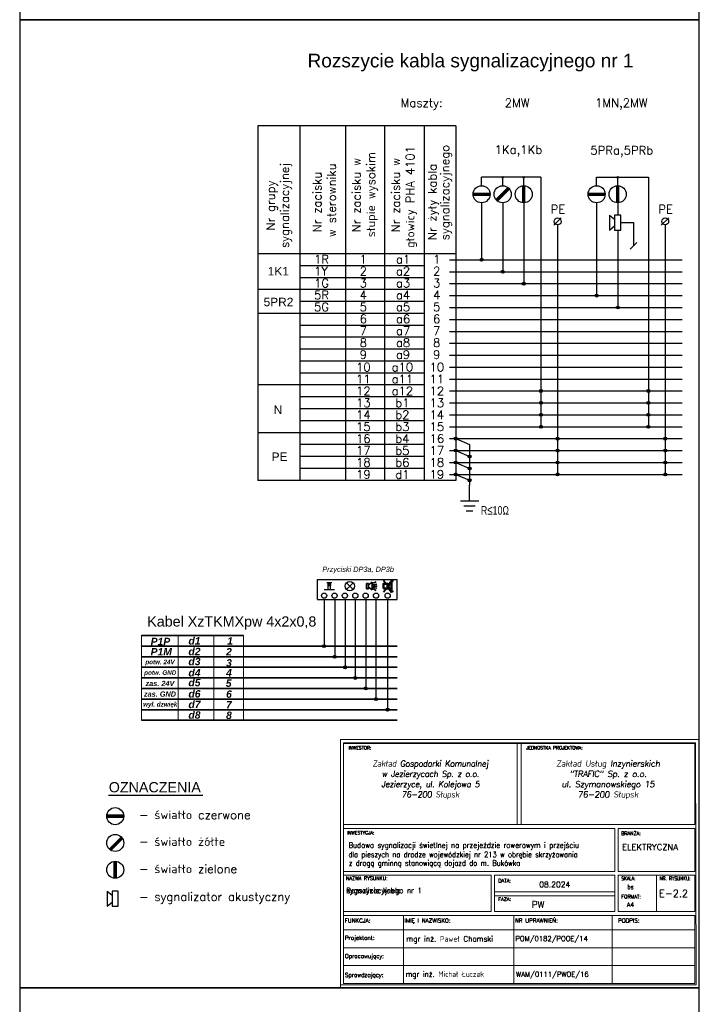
# Model space of a CAD drawing. Header units: millimetres. Extents: x 2342 to 2542, y 174 to 1311.
# Tile 2 of 3: x 2342 to 2542, y 737 to 1026. Entities that reach past the tile are written whole.
import ezdxf
from ezdxf.enums import TextEntityAlignment as Align

# ---------------------------------------------------------------- set-up
doc = ezdxf.new("R2010")
doc.units = ezdxf.units.MM
for name, color, linetype, lineweight in [('1E-Ramka', 7, 'Continuous', 30), ('_E_opisy', 7, 'Continuous', 9), ('_E_Tab', 7, 'Continuous', 9)]:
    doc.layers.add(name, color=color, linetype=linetype, lineweight=lineweight)
for name, color, linetype in [('Legenda', 7, 'Continuous'), ('Napisy', 7, 'Continuous'), ('Neutreal', 5, 'Continuous'), ('Nr sygnal', 7, 'Continuous'), ('OPIS', 6, 'Continuous'), ('PE', 61, 'Continuous'), ('ROZSZYCIA', 7, 'Continuous'), ('SYGNZUD', 7, 'Continuous'), ('urz_dodatkowe', 30, 'Continuous'), ('św_czerwone', 1, 'Continuous'), ('św_zielone', 3, 'Continuous'), ('św_żółte', 2, 'Continuous')]:
    doc.layers.add(name, color=color, linetype=linetype)
doc.styles.add('ARIAL', font='arial.ttf', dxfattribs={"width": 0.75, "height": 1.2})
doc.styles.add('BPE', font='simplex.shx')
doc.styles.add('romans', font='romans.shx', dxfattribs={"height": 2.5})
doc.styles.add('styl2', font='ariali.ttf')

# ---------------------------------------------------------------- blocks, each defined once
blk = doc.blocks.new('kropa_duża')
h = blk.add_hatch(color=256)
edge = h.paths.add_edge_path()
edge.add_arc((0, 0), 0.437, 0, 360)
blk.add_circle((0, 0), 0.437)
blk = doc.blocks.new('kropa')
at = {"layer": 'Neutreal'}
blk.add_hatch(color=256, dxfattribs=at).paths.add_polyline_path([(0.21, 0, 1), (-0.21, 0, 1)])
blk.add_circle((0, 0), 0.214, dxfattribs=at)
blk = doc.blocks.new('Tabelka BPE PRJ')
for p, q in [((200.73, 106.32), (200.73, 106.69)), ((341.04, 47.32), (341.04, 31))]:
    blk.add_line(p, q)
at = {"layer": '_E_Tab', "linetype": 'ByBlock'}
for p, q in [((199.31, 108.12), (199.31, 61.09)), ((278.58, 106.32), (278.58, 69.99)), ((280.38, 106.32), (280.38, 69.99)), ((200.73, 97.36), (200.73, 6.98)), ((199.31, 61.09), (199.31, -3.25)), ((268.38, 39.85), (322.41, 39.85)), ((268.38, 38.05), (322.41, 38.05)), ((200.73, 29.29), (358.22, 29.29)), ((227.55, 29.29), (227.55, -1.29)), ((277.08, 29.29), (277.08, -1.29)), ((321.18, 29.29), (321.18, -1.29)), ((200.73, 22.77), (358.22, 22.77)), ((200.73, 22.77), (358.22, 22.77)), ((200.73, 14.75), (358.22, 14.75)), ((200.73, 6.73), (358.22, 6.73)), ((200.73, 6.73), (358.22, 6.73)), ((200.73, -1.29), (358.22, -1.29)), ((200.73, -1.29), (358.22, -1.29)), ((200.73, -1.29), (358.22, -1.29)), ((200.73, -1.29), (358.22, -1.29))]:
    blk.add_line(p, q, dxfattribs=at)
for points in [[(360.22, -3.25), (360.22, -3.25), (360.22, 108.12), (199.31, 108.12)], [(199.31, -1.82), (358.8, -1.82), (358.58, 106.69), (200.73, 106.69)], [(199.31, -3.25), (360.22, -3.25)]]:
    blk.add_lwpolyline(points, dxfattribs=at)
for points in [[(200.73, 69.99), (358.22, 69.99), (358.22, 106.32), (200.73, 106.32)], [(200.73, 68.27), (200.73, 49.03), (322.41, 49.03), (322.41, 68.27)], [(322.41, 68.27), (322.41, 68.27), (322.41, 49.03), (322.41, 49.03)], [(358.22, 68.27), (323.86, 68.27), (323.86, 49.03), (358.22, 49.03)], [(266.93, 47.32), (200.73, 47.32), (200.73, 31), (266.93, 31)], [(322.41, 47.32), (268.38, 47.32), (268.38, 31), (322.41, 31)], [(358.22, 47.32), (323.86, 47.32), (323.86, 31), (358.22, 31)], [(200.73, 29.29), (358.22, 29.29), (358.22, -1.29), (200.73, -1.29)]]:
    blk.add_lwpolyline(points, close=True, dxfattribs=at)
at = {"layer": '_E_Tab', "linetype": 'ByBlock', "style": 'BPE'}
for s, height, p in [('INWESTOR:', 1.475, (202.93, 105.19)), ('JEDNOSTKA PROJEKTOWA:', 1.4746, (282.58, 105.19)), ('INWESTYCJA:', 1.4746, (202.38, 67.08)), ('BRANŻA:', 1.589, (325.16, 66.84)), ('NAZWA RYSUNKU:', 1.5886, (201.79, 46.73)), ('DATA:', 1.589, (270.09, 45.61)), ('FAZA:', 1.589, (270.09, 37.33)), ('FORMAT:', 1.589, (325.26, 38.5)), ('FUNKCJA:', 1.823, (201.2, 27.83)), ('IMIĘ I NAZWISKO:', 1.8228, (228.05, 27.86)), ('NR UPRAWNIEŃ:', 1.8228, (277.58, 27.86)), ('PODPIS:', 1.823, (323.81, 27.86)), ('Projektant:', 1.8228, (201.32, 20.13)), ('Opracowujący:', 1.8228, (201.32, 11.94)), ('Sprawdzający:', 1.8228, (201.32, 3.44))]:
    blk.add_text(s, height=height, dxfattribs=at).set_placement(p, align=Align.TOP_LEFT)
at = {"layer": '_E_Tab', "style": 'BPE'}
blk.add_text('ELEKTRYCZNA', height=2.772, dxfattribs=at).set_placement((325.55, 61.29), align=Align.TOP_LEFT)
at = {"layer": '_E_Tab', "linetype": 'ByBlock', "style": 'BPE', "width": 0.9}
for s, height, p in [('SKALA:', 1.589, (325.25, 46.65)), ('NR. RYSUNKU:', 1.5886, (342.43, 46.65))]:
    blk.add_text(s, height=height, dxfattribs=at).set_placement(p, align=Align.TOP_LEFT)
at = {"layer": '_E_Tab', "char_height": 2.772, "width": 77.8457, "attachment_point": 1, "style": 'BPE'}
for s, insert in [('\\pxqc;{\\Q7;\\T0.95;\\W0.95;\\A1;Zakład Gospodarki Komunalnej \\Pw Jezierzycach Sp. z o.o.\\PJezierzyce, ul. Kolejowa 5\\P76-200 Słupsk}', (200.73, 98.78)), ('\\pxqc;{\\Q7;\\T0.95;Zakład Usług Inzynierskich \\P"TRAFIC" Sp. z o.o.\\Pul. Szymanowskiego 15\\P76-200 Słupsk}', (280.38, 98.78))]:
    blk.add_mtext(s, dxfattribs=dict(at, insert=insert))
at = {"layer": '_E_Tab', "style": 'BPE', "flags": 12}
for tag, height, p in [('INWESTYCJA1', 2.5, (202.93, 60.77)), ('INWESTYCJA2', 2.5, (202.93, 56.58)), ('DATA', 2.5, (288.45, 43.14)), ('SKALA', 2, (327.96, 42.04)), ('STADIUM', 3, (285, 34.12)), ('FORMAT', 2, (327.74, 34.05)), ('PROJEKTANT', 2.5, (228.88, 18.73)), ('NR_UPRAWNIEŃ1', 2.25, (278.05, 18.87)), ('PROJEKTANT1', 2.5, (228.94, 11.09)), ('NR_UPRAWNIEŃ3', 2.25, (278.03, 10.88)), ('SPRAWDZAJĄCY', 2.5, (228.59, 2.92)), ('NR_UPRAWNIEŃ2', 2.25, (278.03, 2.86))]:
    blk.add_attdef(tag, text='', height=height, dxfattribs=at).set_placement(p, align=Align.MIDDLE_LEFT)
blk.add_attdef('TYTUL_RYSUNKU_001', text='', height=2.5, dxfattribs=at).set_placement((201.91, 42.12), align=Align.TOP_LEFT)
at = {"layer": '_E_Tab', "style": 'BPE', "width": 0.8, "flags": 12}
blk.add_attdef('NR_RYS', text='', height=3.2, dxfattribs=at).set_placement((342.14, 39.11), align=Align.MIDDLE_LEFT)

msp = doc.modelspace()

# ---------------------------------------------------------------- linework, layer by layer
for p, q in [((2431.66, 856.27), (2431.66, 842.53)), ((2434.79, 856.27), (2434.79, 839.42)), ((2437.79, 856.27), (2437.79, 836.32)), ((2440.8, 856.27), (2440.8, 833.17)), ((2443.86, 856.27), (2443.86, 842.53)), ((2443.86, 856.27), (2443.86, 842.87)), ((2443.86, 856.27), (2443.86, 830.11)), ((2446.86, 856.27), (2446.86, 827)), ((2450.29, 856.27), (2450.29, 823.89))]:
    msp.add_line(p, q)
at = {"color": 7, "linetype": 'Continuous', "lineweight": 35}
for points in [[(2378.06, 845.64), (2407.96, 845.64)], [(2378.06, 842.53), (2453.09, 842.51)], [(2378.06, 839.42), (2453.09, 839.42)], [(2378.06, 836.32), (2453.09, 836.32)], [(2378.06, 833.21), (2453.09, 833.21)], [(2378.06, 830.11), (2453.09, 830.11)], [(2378.06, 827), (2453.09, 827)], [(2378.06, 823.89), (2453.09, 823.89)], [(2378.06, 820.79), (2453.09, 820.79)]]:
    msp.add_lwpolyline(points, dxfattribs=at)
at = {"layer": '1E-Ramka'}
for points in [[(2541.73, 1310.65), (2342.35, 1310.65), (2342.35, 1026.44), (2541.73, 1026.44)], [(2541.73, 1026.44), (2342.35, 1026.44), (2342.35, 742.22), (2541.73, 742.22)], [(2541.73, 742.22), (2342.35, 742.22), (2342.35, 458.01), (2541.73, 458.01)]]:
    msp.add_lwpolyline(points, close=True, dxfattribs=at)
at = {"layer": 'Legenda', "color": 7, "linetype": 'Continuous', "lineweight": 15}
for p, q in [((2378.06, 820.79), (2378.06, 845.64)), ((2407.96, 845.64), (2407.96, 820.79))]:
    msp.add_line(p, q, dxfattribs=at)
at = {"layer": 'Legenda', "color": 7, "linetype": 'Continuous', "lineweight": 50, "elevation": 0.27}
msp.add_lwpolyline([(2450.28, 859.88), (2451.44, 858.43), (2451.44, 861.63), (2450.31, 860.45)], dxfattribs=at)
msp.add_lwpolyline([(2449.05, 859.45), (2450.29, 859.45), (2450.29, 860.86), (2449.05, 860.86)], close=True, dxfattribs=at)
at = {"layer": 'Legenda', "color": 7, "linetype": 'Continuous', "lineweight": 15}
for points in [[(2388.87, 845.64), (2388.87, 820.79)], [(2399.3, 845.64), (2399.3, 820.79)]]:
    msp.add_lwpolyline(points, dxfattribs=at)
at = {"layer": 'Neutreal'}
for p, q in [((2495.26, 980.17), (2477.87, 980.17)), ((2477.87, 977.68), (2477.87, 980.17)), ((2484.04, 977.68), (2484.04, 980.17)), ((2490.21, 977.68), (2490.21, 980.17)), ((2495.26, 980.17), (2495.26, 906.95)), ((2511.61, 980.17), (2526.82, 980.17)), ((2511.61, 977.68), (2511.61, 980.17)), ((2517.78, 977.68), (2517.78, 980.17)), ((2526.82, 980.17), (2526.82, 906.95)), ((2468.48, 917.45), (2536.73, 917.45)), ((2468.48, 913.95), (2536.73, 913.95)), ((2468.48, 910.45), (2536.73, 910.45)), ((2468.48, 906.95), (2536.73, 906.95))]:
    msp.add_line(p, q, dxfattribs=at)
at = {"layer": 'Nr sygnal', "color": 7, "linetype": 'Continuous', "lineweight": 35}
for p, q in [((2449.05, 861.82, 0.27), (2451.95, 858.43, 0.27)), ((2451.95, 861.82, 0.27), (2449.05, 858.43, 0.27))]:
    msp.add_line(p, q, dxfattribs=at)
for points in [[(2446.06, 861), (2446.96, 861.41)], [(2444.1, 860.92), (2444.1, 859.39)], [(2444.65, 860.49), (2445.76, 861.28)], [(2444.65, 859.83), (2445.76, 859.03)], [(2445.76, 861.28), (2445.76, 859.03)], [(2446.06, 859.32), (2446.96, 858.91)], [(2446.07, 860.53), (2447.15, 860.76)], [(2446.07, 860.16), (2447.19, 860.16)], [(2446.07, 859.78), (2447.15, 859.55)]]:
    msp.add_lwpolyline(points, dxfattribs=at)
msp.add_lwpolyline([(2444.1, 860.92), (2444.65, 860.92), (2444.65, 859.39), (2444.1, 859.39)], close=True, dxfattribs=at)
at = {"layer": 'OPIS'}
for p, q in [((2412.19, 995.25), (2412.19, 891.2)), ((2470.29, 995.25), (2412.19, 995.25)), ((2424.55, 995.25), (2424.55, 891.2)), ((2437.95, 995.25), (2437.95, 891.2)), ((2449.48, 891.2), (2449.48, 995.25)), ((2461.01, 995.25), (2461.01, 891.2)), ((2470.29, 995.25), (2470.29, 891.2)), ((2470.29, 957.7), (2412.19, 957.7)), ((2461.01, 954.2), (2424.55, 954.2)), ((2461.01, 950.7), (2424.55, 950.7)), ((2461.01, 947.2), (2412.19, 947.2)), ((2461.01, 943.7), (2424.55, 943.7)), ((2461.01, 940.2), (2412.19, 940.2)), ((2461.01, 936.7), (2424.55, 936.7)), ((2461.01, 933.2), (2424.55, 933.2)), ((2461.01, 929.7), (2424.55, 929.7)), ((2461.01, 926.2), (2424.55, 926.2)), ((2461.01, 922.7), (2424.55, 922.7)), ((2461.01, 919.2), (2412.19, 919.2)), ((2461.01, 915.7), (2424.55, 915.7)), ((2461.01, 912.2), (2424.55, 912.2)), ((2461.01, 908.7), (2424.55, 908.7)), ((2461.01, 908.7), (2424.55, 908.7)), ((2461.01, 905.2), (2412.19, 905.2)), ((2461.01, 901.7), (2424.55, 901.7)), ((2461.01, 898.2), (2424.55, 898.2)), ((2461.01, 894.7), (2424.55, 894.7)), ((2470.29, 891.2), (2412.19, 891.2)), ((2396.06, 798.71), (2368.38, 798.71))]:
    msp.add_line(p, q, dxfattribs=at)
at = {"layer": 'PE'}
for p, q in [((2499.01, 966.08), (2501.25, 968.31)), ((2530.57, 966.08), (2532.81, 968.31)), ((2500.17, 966.23), (2500.17, 892.95)), ((2531.73, 966.23), (2531.73, 892.95)), ((2468.48, 903.45), (2536.73, 903.45)), ((2470.29, 903.45), (2474.32, 901.72)), ((2468.48, 899.95), (2536.73, 899.95)), ((2470.29, 899.95), (2474.32, 898.22)), ((2474.32, 901.72), (2474.32, 889.76)), ((2468.48, 896.45), (2536.73, 896.45)), ((2470.29, 896.45), (2474.32, 894.72)), ((2468.48, 892.95), (2536.73, 892.95)), ((2470.29, 892.95), (2474.32, 891.22)), ((2474.32, 885.18), (2474.32, 889.76)), ((2471.62, 885.18), (2477.02, 885.18)), ((2472.65, 883.73), (2476, 883.73)), ((2473.32, 882.28), (2475.33, 882.28))]:
    msp.add_line(p, q, dxfattribs=at)
for centre in [(2500.17, 967.23), (2531.73, 967.23)]:
    msp.add_circle(centre, 1, dxfattribs=at)
at = {"layer": 'SYGNZUD', "color": 7, "lineweight": 30, "ltscale": 0.1}
for p, q in [((2429.76, 856.27), (2429.76, 862.1)), ((2429.76, 862.1), (2453.09, 862.1)), ((2453.09, 856.27, 0.27), (2453.09, 862.1)), ((2431.66, 859.13), (2434.71, 859.13)), ((2432.46, 861.25), (2433.93, 861.25)), ((2433.19, 860.95), (2432.73, 860.34)), ((2432.73, 860.34), (2433.64, 860.34)), ((2432.8, 860.34), (2432.8, 861.25)), ((2432.8, 859.13), (2432.8, 860.34)), ((2433.19, 860.95), (2433.64, 860.34)), ((2433.57, 860.34), (2433.57, 861.25)), ((2433.57, 859.13), (2433.57, 860.34)), ((2440.13, 861.11), (2438.21, 859.2)), ((2438.21, 861.11), (2440.13, 859.2)), ((2429.76, 856.27), (2453.09, 856.27))]:
    msp.add_line(p, q, dxfattribs=at)
for centre, radius in [((2439.17, 860.16), 1.36), ((2431.66, 857.37), 0.761), ((2434.71, 857.37), 0.761), ((2437.75, 857.37), 0.761), ((2440.8, 857.37), 0.761), ((2443.84, 857.37), 0.761), ((2446.89, 857.37), 0.761), ((2450.29, 857.37), 0.761)]:
    msp.add_circle(centre, radius, dxfattribs=at)
at = {"layer": 'urz_dodatkowe'}
for p, q in [((2515.39, 969.08), (2515.39, 964.68)), ((2515.39, 969.08), (2516.86, 967.87)), ((2515.39, 964.68), (2516.86, 965.89)), ((2367.97, 770.6), (2367.97, 766.2)), ((2367.97, 770.6), (2369.44, 769.39)), ((2367.97, 766.2), (2369.44, 767.41))]:
    msp.add_line(p, q, dxfattribs=at)
for points in [[(2516.86, 964.68), (2518.7, 964.68), (2518.7, 969.08), (2516.86, 969.08)], [(2369.44, 766.2), (2371.28, 766.2), (2371.28, 770.6), (2369.44, 770.6)]]:
    msp.add_lwpolyline(points, close=True, dxfattribs=at)
at = {"layer": 'św_czerwone'}
for p, q in [((2477.87, 972.68), (2477.87, 955.95)), ((2511.61, 972.68), (2511.61, 945.45)), ((2468.48, 955.95), (2536.73, 955.95)), ((2468.48, 945.45), (2536.73, 945.45))]:
    msp.add_line(p, q, dxfattribs=at)
at = {"layer": 'św_czerwone', "const_width": 1}
for points in [[(2475.37, 975.18), (2480.37, 975.18)], [(2509.11, 975.18), (2514.11, 975.18)], [(2367.86, 792.63), (2372.86, 792.63)]]:
    msp.add_lwpolyline(points, dxfattribs=at)
at = {"layer": 'św_czerwone'}
for centre in [(2477.87, 975.18), (2511.61, 975.18), (2370.36, 792.63)]:
    msp.add_circle(centre, 2.5, dxfattribs=at)
at = {"layer": 'św_zielone'}
for p, q in [((2490.21, 972.68), (2490.21, 948.95)), ((2517.78, 972.68), (2517.78, 969.08)), ((2517.78, 964.68), (2517.78, 941.95)), ((2523.4, 961.04), (2521.49, 959.03)), ((2468.48, 948.95), (2536.73, 948.95)), ((2468.48, 941.95), (2536.73, 941.95))]:
    msp.add_line(p, q, dxfattribs=at)
at = {"layer": 'św_zielone', "color": 7}
for p, q in [((2468.48, 938.45), (2536.73, 938.45)), ((2468.48, 934.95), (2536.73, 934.95)), ((2468.48, 931.45), (2536.73, 931.45)), ((2468.48, 927.95), (2536.73, 927.95)), ((2468.48, 924.45), (2536.73, 924.45)), ((2468.48, 920.95), (2536.73, 920.95))]:
    msp.add_line(p, q, dxfattribs=at)
at = {"layer": 'św_zielone', "const_width": 1}
for points in [[(2490.21, 977.68), (2490.21, 972.68)], [(2517.78, 977.68), (2517.78, 972.68)], [(2370.36, 779.4), (2370.36, 774.4)]]:
    msp.add_lwpolyline(points, dxfattribs=at)
at = {"layer": 'św_zielone'}
msp.add_lwpolyline([(2518.7, 966.88), (2522.44, 966.88), (2522.44, 960.03)], dxfattribs=at)
for centre in [(2490.21, 975.18), (2517.78, 975.18), (2370.36, 776.9)]:
    msp.add_circle(centre, 2.5, dxfattribs=at)
at = {"layer": 'św_żółte'}
for p, q in [((2484.04, 972.68), (2484.04, 952.45)), ((2468.48, 952.45), (2536.73, 952.45))]:
    msp.add_line(p, q, dxfattribs=at)
at = {"layer": 'św_żółte', "const_width": 1}
for points in [[(2482.27, 973.41), (2485.81, 976.95)], [(2368.84, 782.75), (2372.38, 786.28)]]:
    msp.add_lwpolyline(points, dxfattribs=at)
at = {"layer": 'św_żółte'}
for centre in [(2484.04, 975.18), (2370.36, 784.76)]:
    msp.add_circle(centre, 2.5, dxfattribs=at)

# ---------------------------------------------------------------- block references
for p in [(2477.87, 955.95), (2484.04, 952.45), (2490.21, 948.95), (2511.61, 945.45), (2517.78, 941.95), (2495.26, 917.45), (2526.82, 917.45), (2495.26, 913.95), (2526.82, 913.95), (2495.26, 910.45), (2526.82, 910.45), (2495.26, 906.95), (2526.82, 906.95), (2470.29, 903.45), (2500.17, 903.45), (2531.73, 903.45), (2470.29, 899.95), (2500.17, 899.95), (2531.73, 899.95), (2470.29, 896.45), (2474.32, 898.22), (2500.17, 896.45), (2531.73, 896.45), (2470.29, 892.95), (2474.32, 894.72), (2500.17, 892.95), (2531.73, 892.95), (2474.32, 891.22), (2431.66, 842.53), (2434.79, 839.42), (2437.79, 836.32), (2440.8, 833.21), (2443.86, 830.11), (2446.86, 827), (2450.29, 823.89)]:
    msp.add_blockref('kropa_duża', p)
at = {"layer": '_E_opisy', "color": 7}
ref = msp.add_blockref('Tabelka BPE PRJ', (2306.04, 744.35), dxfattribs=dict(at, xscale=0.6542979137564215, yscale=0.6542979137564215, zscale=0.6542979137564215))
ref.add_attrib('SKALA', 'bs', dxfattribs={"layer": '_E_Tab', "height": 1.36, "style": 'BPE', "width": 0.79}).set_placement((2520.62, 771.86), align=Align.MIDDLE_LEFT)
ref.add_attrib('TYTUL_RYSUNKU_001', 'Rozszycie kabla', dxfattribs={"layer": '_E_Tab', "height": 1.5, "style": 'BPE'}).set_placement((2438.15, 771.56), align=Align.TOP_LEFT)
ref.add_attrib('FORMAT', 'A4', dxfattribs={"layer": '_E_Tab', "height": 1.309, "style": 'BPE'}).set_placement((2520.48, 766.63), align=Align.MIDDLE_LEFT)
ref.add_attrib('NR_RYS', 'E-2.2', dxfattribs={"layer": '_E_Tab', "height": 2.094, "style": 'BPE'}).set_placement((2529.9, 769.94), align=Align.MIDDLE_LEFT)
ref.add_attrib('INWESTYCJA2', 'dla pieszych na drodze wojewódzkiej nr 213 w obrębie skrzyżowania', dxfattribs={"layer": '_E_Tab', "height": 1.6357, "style": 'BPE', "width": 0.83}).set_placement((2438.81, 781.37), align=Align.MIDDLE_LEFT)
ref.add_attrib('INWESTYCJA1', 'Budowa sygnalizacji świetlnej na przejeździe rowerowym i przejściu', dxfattribs={"layer": '_E_Tab', "height": 1.6357, "style": 'BPE', "width": 0.9}).set_placement((2438.81, 784.11), align=Align.MIDDLE_LEFT)
ref.add_attrib('DATA', '08.2024', dxfattribs={"layer": '_E_Tab', "height": 1.636, "style": 'BPE'}).set_placement((2494.77, 772.57), align=Align.MIDDLE_LEFT)
ref.add_attrib('STADIUM', 'PW', dxfattribs={"layer": '_E_Tab', "height": 1.963, "style": 'BPE'}).set_placement((2492.51, 766.67), align=Align.MIDDLE_LEFT)
ref.add_attrib('SPRAWDZAJĄCY', 'mgr inż. Michał Łuczak', dxfattribs={"layer": '_E_Tab', "height": 1.6357, "style": 'BPE', "width": 0.92}).set_placement((2455.6, 746.26), align=Align.MIDDLE_LEFT)
ref.add_attrib('PROJEKTANT', 'mgr inż. Paweł Chamski', dxfattribs={"layer": '_E_Tab', "height": 1.6357, "style": 'BPE', "width": 0.95}).set_placement((2455.79, 756.61), align=Align.MIDDLE_LEFT)
ref.add_attrib('NR_UPRAWNIEŃ1', 'POM/0182/POOE/14', dxfattribs={"layer": '_E_Tab', "height": 1.4722, "style": 'BPE'}).set_placement((2487.77, 756.7), align=Align.MIDDLE_LEFT)
ref.add_attrib('NR_UPRAWNIEŃ2', 'WAM/0111/PWOE/16', dxfattribs={"layer": '_E_Tab', "height": 1.4722, "style": 'BPE'}).set_placement((2487.95, 746.22), align=Align.MIDDLE_LEFT)
ref.add_attrib('INWESTYCJA3', 'z drogą gminną stanowiącą dojazd do m. Bukówka', dxfattribs={"layer": '_E_Tab', "height": 1.6357, "style": 'BPE', "width": 0.83}).set_placement((2438.92, 778.88), align=Align.MIDDLE_LEFT)
ref.add_attrib('TYTUL_RYSUNKU_002', 'sygnalizacyjnego nr 1', dxfattribs={"layer": '_E_Tab', "height": 1.5, "style": 'BPE'}).set_placement((2438.15, 771.56), align=Align.TOP_LEFT)
at = {"layer": 'Neutreal'}
msp.add_blockref('kropa', (2517.78, 980.17), dxfattribs=at)
at = {"layer": 'św_zielone'}
for p in [(2484.04, 980.17), (2490.21, 980.17)]:
    msp.add_blockref('kropa', p, dxfattribs=at)

# ---------------------------------------------------------------- texts
at = {"layer": 'Napisy', "color": 7, "linetype": 'Continuous', "lineweight": 50, "attachment_point": 1}
for s, insert, char_height, width in [('{\\fArial|b1|i1|c238|p34;P1P}', (2380.76, 844.99), 2.1745, 6.0731), ('{\\fArial|b1|i1|c238|p34;d1}', (2391.86, 845.18), 2.1745, 6.0731), ('{\\fArial|b1|i1|c238|p34;1}', (2403.21, 845.15), 2.1745, 6.0731), ('{\\fArial|b1|i1|c238|p34;P1M}', (2380.75, 841.98), 2.1745, 6.0731), ('{\\fArial|b1|i1|c238|p34;d2}', (2391.85, 842.05), 2.1745, 6.0731), ('{\\fArial|b1|i1|c238|p34;2}', (2402.89, 841.97), 2.1745, 6.0731), ('\\fArial|b1|i1|c238|p34;potw. 24V', (2379.21, 838.55), 1.3181, 10.9761), ('{\\fArial|b1|i1|c238|p34;d3}', (2391.85, 839.11), 2.1745, 6.0731), ('{\\fArial|b1|i1|c238|p34;3}', (2402.89, 838.72), 2.1745, 6.0731), ('\\fArial|b1|i1|c238|p34;potw. GND', (2378.87, 835.44), 1.3181, 10.9761), ('{\\fArial|b1|i1|c238|p34;d4}', (2391.85, 835.81), 2.1745, 6.0731), ('{\\fArial|b1|i1|c238|p34;4}', (2402.89, 835.8), 2.1745, 6.0731), ('\\fArial|b1|i1|c238|p34;d5', (2391.85, 832.92), 2.1745, 6.0731), ('\\fArial|b1|i1|c238|p34;5', (2402.81, 832.75), 2.1745, 6.0731), ('\\fArial|b1|i1|c238|p34;zas. 24V', (2379.25, 832.35), 1.5378, 15.3543), ('\\fArial|b1|i1|c238|p34;d6', (2391.85, 829.62), 2.1745, 6.0731), ('\\fArial|b1|i1|c238|p34;6', (2402.89, 829.55), 2.1745, 6.0731), ('\\fArial|b1|i1|c238|p34;zas. GND', (2378.78, 829.24), 1.5378, 15.3543), ('{\\fArial|b1|i1|c238|p34;d7}', (2391.85, 826.51), 2.1745, 6.0731), ('{\\fArial|b1|i1|c238|p34;wył. dzwięk}', (2378.56, 826.13), 1.3181, 15.3543), ('{\\fArial|b1|i1|c238|p34;7}', (2402.89, 826.44), 2.1745, 6.0731), ('{\\fArial|b1|i1|c238|p34;d8}', (2391.85, 823.41), 2.1745, 6.0731), ('{\\fArial|b1|i1|c238|p34;8}', (2402.89, 823.33), 2.1745, 6.0731)]:
    msp.add_mtext(s, dxfattribs=dict(at, insert=insert, char_height=char_height, width=width))
at = {"layer": 'OPIS'}
for s, height, style, p in [('Rozszycie kabla sygnalizacyjnego nr 1', 4, 'ARIAL', (2426.78, 1012.44)), ('Maszty:', 2.5, 'romans', (2454.11, 1000.79)), ('2MW', 2.5, 'romans', (2484.66, 1000.79)), ('1MN,2MW', 2.5, 'romans', (2511.14, 1000.79)), ('1Ka,1Kb', 2.5, 'romans', (2481.7, 987.04)), ('5PRa,5PRb', 2.5, 'romans', (2509.77, 986.85)), ('1R', 2.5, 'romans', (2428.7, 954.86)), ('1', 2.5, 'romans', (2442.06, 954.86)), ('a1', 2.5, 'romans', (2452.72, 954.86)), ('1', 2.5, 'romans', (2463.63, 954.86)), ('1K1', 2.5, 'ARIAL', (2415.12, 951.36)), ('1Y', 2.5, 'romans', (2428.7, 951.36)), ('2', 2.5, 'romans', (2442.06, 951.36)), ('a2', 2.5, 'romans', (2452.72, 951.36)), ('2', 2.5, 'romans', (2463.63, 951.36)), ('1G', 2.5, 'romans', (2428.7, 947.86)), ('3', 2.5, 'romans', (2442.06, 947.86)), ('a3', 2.5, 'romans', (2452.72, 947.86)), ('3', 2.5, 'romans', (2463.63, 947.86)), ('5R', 2.5, 'romans', (2428.7, 944.36)), ('4', 2.5, 'romans', (2442.06, 944.36)), ('a4', 2.5, 'romans', (2452.72, 944.36)), ('4', 2.5, 'romans', (2463.63, 944.36)), ('5PR2', 2.5, 'ARIAL', (2413.9, 942.32)), ('5G', 2.5, 'romans', (2428.7, 940.86)), ('5', 2.5, 'romans', (2442.06, 940.86)), ('a5', 2.5, 'romans', (2452.72, 940.86)), ('5', 2.5, 'romans', (2463.63, 940.86)), ('6', 2.5, 'romans', (2442.06, 937.36)), ('a6', 2.5, 'romans', (2452.72, 937.36)), ('6', 2.5, 'romans', (2463.63, 937.36)), ('7', 2.5, 'romans', (2442.06, 933.86)), ('a7', 2.5, 'romans', (2452.72, 933.86)), ('7', 2.5, 'romans', (2463.63, 933.86)), ('8', 2.5, 'romans', (2442.06, 930.36)), ('a8', 2.5, 'romans', (2452.72, 930.36)), ('8', 2.5, 'romans', (2463.63, 930.36)), ('9', 2.5, 'romans', (2442.06, 926.86)), ('a9', 2.5, 'romans', (2452.72, 926.86)), ('9', 2.5, 'romans', (2463.63, 926.86)), ('10', 2.5, 'romans', (2441.02, 923.21)), ('a10', 2.5, 'romans', (2451.46, 923.2)), ('10', 2.5, 'romans', (2462.59, 923.21)), ('11', 2.5, 'romans', (2441.02, 919.71)), ('a11', 2.5, 'romans', (2451.46, 919.7)), ('11', 2.5, 'romans', (2462.59, 919.71)), ('12', 2.5, 'romans', (2441.02, 916.21)), ('a12', 2.5, 'romans', (2451.46, 916.2)), ('12', 2.5, 'romans', (2462.59, 916.21)), ('13', 2.5, 'romans', (2441.02, 912.71)), ('b1', 2.5, 'romans', (2452.52, 912.7)), ('13', 2.5, 'romans', (2462.59, 912.71)), ('N', 2.5, 'ARIAL', (2416.84, 910.71)), ('14', 2.5, 'romans', (2441.02, 909.21)), ('b2', 2.5, 'romans', (2452.52, 909.2)), ('14', 2.5, 'romans', (2462.59, 909.21)), ('15', 2.5, 'romans', (2441.02, 905.71)), ('b3', 2.5, 'romans', (2452.52, 905.7)), ('15', 2.5, 'romans', (2462.59, 905.71)), ('16', 2.5, 'romans', (2441.02, 902.21)), ('b4', 2.5, 'romans', (2452.52, 902.2)), ('16', 2.5, 'romans', (2462.59, 902.21)), ('PE', 2.5, 'ARIAL', (2416.26, 896.89)), ('17', 2.5, 'romans', (2441.02, 898.71)), ('b5', 2.5, 'romans', (2452.52, 898.7)), ('17', 2.5, 'romans', (2462.59, 898.71)), ('18', 2.5, 'romans', (2441.02, 895.21)), ('b6', 2.5, 'romans', (2452.52, 895.2)), ('18', 2.5, 'romans', (2462.59, 895.21)), ('19', 2.5, 'romans', (2441.02, 891.71)), ('d1', 2.5, 'romans', (2452.52, 891.7)), ('19', 2.5, 'romans', (2462.59, 891.71)), ('Kabel XzTKMXpw 4x2x0,8', 3, 'ARIAL', (2379.77, 848.29)), ('OZNACZENIA', 3, 'ARIAL', (2368.48, 799.63)), ('- światło czerwone', 2.5, 'romans', (2377.35, 791.76)), ('- światło żółte', 2.5, 'romans', (2377.35, 783.89)), ('- światło zielone', 2.5, 'romans', (2377.35, 775.89)), ('- sygnalizator akustyczny', 2.5, 'romans', (2377.35, 767.73))]:
    msp.add_text(s, height=height, dxfattribs=dict(at, style=style)).set_placement(p)
at = {"layer": 'OPIS', "style": 'romans'}
for s, p in [('słupie wysokim', (2446.62, 962.59)), ('głowicy PHA 4101', (2458.14, 959.42)), ('sygnalizacyjnego', (2468.33, 961.72)), ('Nr żyły kabla', (2464.65, 961.72)), ('sygnalizacyjnej', (2421.33, 959.42)), ('w sterowniku', (2435.09, 962.59)), ('Nr zacisku w', (2442.37, 964.02)), ('Nr zacisku w', (2453.89, 964.02)), ('Nr zacisku ', (2430.84, 964.02)), ('Nr grupy', (2417.21, 964.56))]:
    msp.add_text(s, height=2.5, rotation=90, dxfattribs=at).set_placement(p)
at = {"layer": 'PE', "style": 'romans'}
for p in [(2498.14, 969.55), (2529.7, 969.55)]:
    msp.add_text('PE', height=2.5, dxfattribs=at).set_placement(p)
at = {"layer": 'PE', "insert": (2477.63, 883.85), "char_height": 2.5, "width": 11.7026, "attachment_point": 1, "style": 'ARIAL'}
msp.add_mtext('R{\\fArial|b0|i0|c0|p34;\\H1.083x;≤}10{\\fSymbol|b0|i0|c2|p16;W}', dxfattribs=at)
at = {"layer": 'ROZSZYCIA', "color": 7, "ltscale": 0.1, "insert": (2441.63, 864.87), "char_height": 1.5378, "width": 38.6727, "attachment_point": 5, "style": 'styl2'}
msp.add_mtext('Przyciski {\\fArial|b0|i1|c0|p34;DP3a, DP3b}', dxfattribs=at)

doc.saveas('drawing.dxf')
